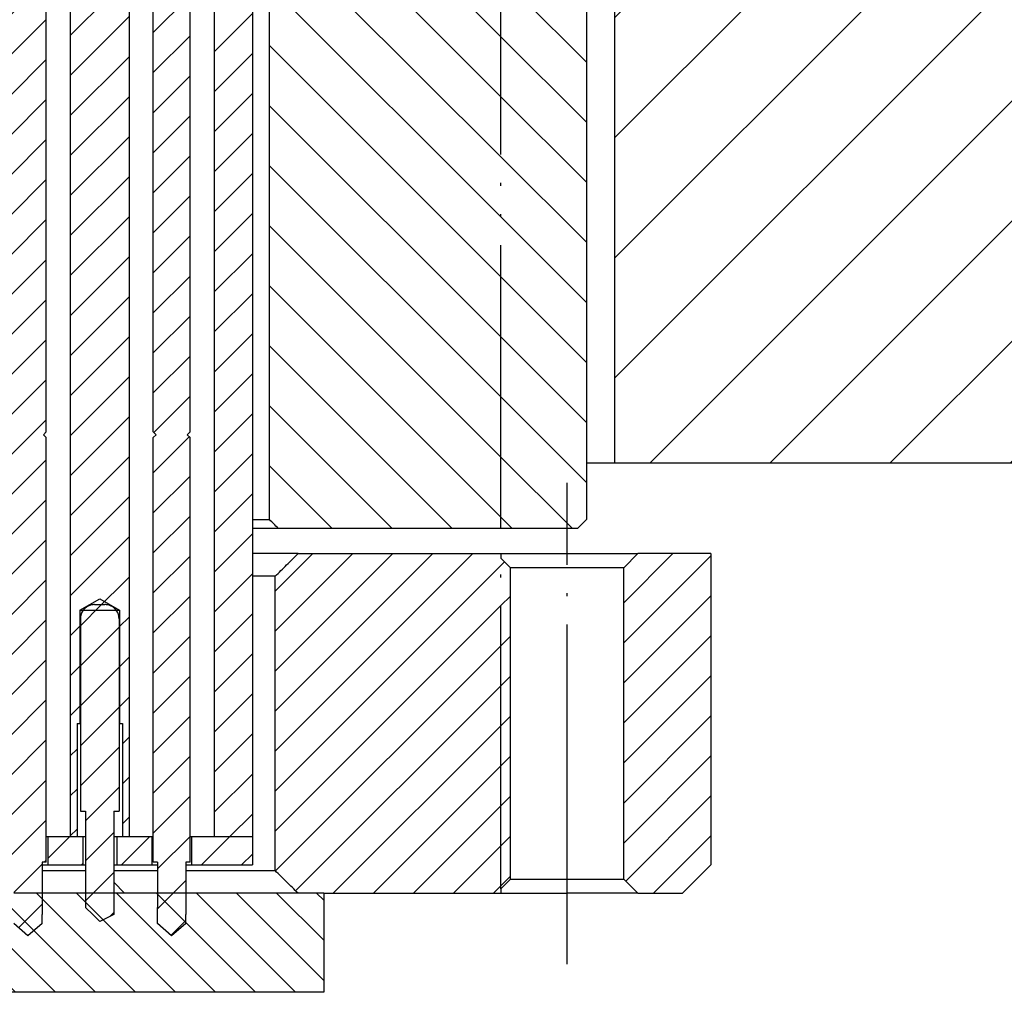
# Model space of a CAD drawing. Extents: x -1763 to 4575, y -3429 to 1051.
# Tile 126 of 174: x 3276 to 3311, y -2488 to -2453. Entities that reach past the tile are written whole.
import ezdxf

# ---------------------------------------------------------------- set-up
doc = ezdxf.new("R2010")
doc.units = 0
for name, pattern in [('DASHED', [15, 7, -8]), ('DOT_CENTER', [14, 12, -1, 0, -1]), ('PHANTOM', [13, 10, -1, 0, -1, 0, -1])]:
    doc.linetypes.add(name, pattern=pattern)
doc.layers.get('0').update_dxf_attribs({"linetype": 'CONTINUOUS'})
doc.layers.add('1', color=7, linetype='CONTINUOUS')
pattern_1 = [(225, (-1142.2401, -11857.8625), (0.70710678, -0.70710678), [])]
pattern_2 = [(135, (-1142.24, -11857.8625), (-1.06066017, -1.06066017), [])]

# ---------------------------------------------------------------- blocks, each defined once
blk = doc.blocks.new('Z-STACK', base_point=(-660.966, -2583.474))
at = {"linetype": 'CONTINUOUS'}
h = blk.add_hatch(dxfattribs=at)
h.set_pattern_fill('USER', color=1, angle=225, pattern_type=0)
h.set_pattern_definition(pattern_1)
h.paths.add_polyline_path([(3275.681, -2435.51), (3275.931, -2435.26), (3275.931, -2434.36), (3276.081, -2434.36), (3276.081, -2434.21), (3276.081, -2434.16), (3276.081, -2433.21), (3276.081, -2432.593), (3276.581, -2432.16), (3277.081, -2432.593), (3277.081, -2433.46), (3277.081, -2434.16), (3277.081, -2434.21), (3277.081, -2434.36), (3277.231, -2434.36), (3277.231, -2435.26), (3277.481, -2435.51), (3277.481, -2435.66), (3277.281, -2435.66), (3277.231, -2435.66), (3277.231, -2436.46), (3277.231, -2449.36), (3277.131, -2449.46), (3277.231, -2449.56), (3277.231, -2467.86), (3277.131, -2467.96), (3277.231, -2468.06), (3277.231, -2473.476), (3277.231, -2474.276), (3277.231, -2480.46), (3277.231, -2481.26), (3277.231, -2482.16), (3277.231, -2483.06), (3277.081, -2483.06), (3277.081, -2483.16), (3277.081, -2483.66), (3277.081, -2484.11), (3277.081, -2484.16), (3277.081, -2484.91), (3277.081, -2485.227), (3276.581, -2485.66), (3276.081, -2485.227), (3276.081, -2484.66), (3276.081, -2484.16), (3276.081, -2483.86), (3276.081, -2483.66), (3276.081, -2483.16), (3276.081, -2483.06), (3275.931, -2483.06), (3275.931, -2482.16), (3275.931, -2481.26), (3275.931, -2480.46), (3275.931, -2474.276), (3275.931, -2473.476), (3275.931, -2468.06), (3276.031, -2467.96), (3275.931, -2467.86), (3275.931, -2449.56), (3276.031, -2449.46), (3275.931, -2449.36), (3275.931, -2436.46), (3275.931, -2435.66), (3275.881, -2435.66), (3275.681, -2435.66)])
h = blk.add_hatch(dxfattribs=at)
h.set_pattern_fill('USER', color=1, angle=225, pattern_type=0)
h.set_pattern_definition(pattern_1)
h.paths.add_polyline_path([(3281.661, -2485.66), (3281.161, -2485.227), (3281.161, -2484.66), (3281.161, -2484.16), (3281.161, -2483.86), (3281.161, -2483.66), (3281.161, -2483.16), (3281.161, -2483.06), (3281.011, -2483.06), (3281.011, -2482.16), (3281.011, -2481.26), (3281.011, -2480.46), (3281.011, -2474.276), (3281.011, -2473.476), (3281.011, -2468.06), (3281.111, -2467.96), (3281.011, -2467.86), (3281.011, -2449.56), (3281.111, -2449.46), (3281.011, -2449.36), (3281.011, -2436.46), (3281.011, -2435.66), (3280.961, -2435.66), (3280.761, -2435.66), (3280.761, -2435.51), (3281.011, -2435.26), (3281.011, -2434.36), (3281.161, -2434.36), (3281.161, -2434.21), (3281.161, -2434.16), (3281.161, -2433.21), (3281.161, -2432.593), (3281.661, -2432.16), (3282.161, -2432.593), (3282.161, -2433.46), (3282.161, -2434.16), (3282.161, -2434.21), (3282.161, -2434.36), (3282.311, -2434.36), (3282.311, -2435.26), (3282.561, -2435.51), (3282.561, -2435.66), (3282.361, -2435.66), (3282.311, -2435.66), (3282.311, -2436.46), (3282.311, -2449.36), (3282.211, -2449.46), (3282.311, -2449.56), (3282.311, -2467.86), (3282.211, -2467.96), (3282.311, -2468.06), (3282.311, -2473.476), (3282.311, -2474.276), (3282.311, -2480.46), (3282.311, -2481.26), (3282.311, -2482.16), (3282.311, -2483.06), (3282.161, -2483.06), (3282.161, -2483.16), (3282.161, -2483.66), (3282.161, -2484.11), (3282.161, -2484.16), (3282.161, -2484.91), (3282.161, -2485.227)])
h = blk.add_hatch(dxfattribs=at)
h.set_pattern_fill('USER', color=1, angle=225, pattern_type=0)
h.set_pattern_definition(pattern_1)
h.paths.add_polyline_path([(3279.921, -2440.46), (3279.921, -2436.46), (3280.161, -2436.46), (3280.161, -2482.16), (3279.921, -2482.16), (3279.921, -2478.16), (3279.821, -2478.16), (3279.821, -2474.16), (3279.806, -2474.16), (3279.706, -2474.16), (3278.536, -2474.16), (3278.436, -2474.16), (3278.421, -2474.16), (3278.421, -2478.16), (3278.321, -2478.16), (3278.321, -2482.16), (3278.081, -2482.16), (3278.081, -2436.46), (3278.321, -2436.46), (3278.321, -2440.46), (3278.421, -2440.46), (3278.421, -2443.76), (3278.446, -2443.76), (3279.796, -2443.76), (3279.821, -2443.76), (3279.821, -2440.46)])
h = blk.add_hatch(dxfattribs=at)
h.set_pattern_fill('USER', color=1, angle=225, pattern_type=0)
h.set_pattern_definition(pattern_1)
h.paths.add_polyline_path([(3285.119, -2439.76), (3284.514, -2439.76), (3284.514, -2482.16), (3283.161, -2482.16), (3283.161, -2436.46), (3292.368, -2436.46), (3292.368, -2439.76)])
h = blk.add_hatch(dxfattribs=at)
h.set_pattern_fill('USER', color=4, scale=1.5, angle=135, pattern_type=0)
h.set_pattern_definition(pattern_2)
edge = h.paths.add_edge_path()
edge.add_line((3293.291, -2441.26), (3292.368, -2441.26))
edge.add_line((3292.368, -2441.26), (3290.467, -2441.26))
edge.add_line((3290.467, -2441.26), (3290.38, -2441.26))
edge.add_line((3290.38, -2441.26), (3290.274, -2441.26))
edge.add_line((3290.274, -2441.26), (3290.129, -2441.26))
edge.add_line((3290.129, -2441.26), (3290.102, -2441.26))
edge.add_line((3290.102, -2441.26), (3290.084, -2441.26))
edge.add_line((3290.084, -2441.26), (3290.027, -2441.26))
edge.add_line((3290.027, -2441.26), (3289.937, -2441.26))
edge.add_line((3289.937, -2441.26), (3289.888, -2441.26))
edge.add_line((3289.888, -2441.26), (3289.799, -2441.26))
edge.add_line((3289.799, -2441.26), (3289.681, -2441.26))
edge.add_line((3289.681, -2441.26), (3289.623, -2441.26))
edge.add_line((3289.623, -2441.26), (3289.548, -2441.26))
edge.add_line((3289.548, -2441.26), (3289.435, -2441.26))
edge.add_line((3289.435, -2441.26), (3288.911, -2441.26))
edge.add_line((3288.911, -2441.26), (3288.652, -2441.26))
edge.add_line((3288.652, -2441.26), (3288.328, -2441.26))
edge.add_line((3288.328, -2441.26), (3288.323, -2441.26))
edge.add_line((3288.323, -2441.26), (3288.043, -2441.26))
edge.add_line((3288.043, -2441.26), (3287.993, -2441.26))
edge.add_line((3287.993, -2441.26), (3287.932, -2441.26))
edge.add_line((3287.932, -2441.26), (3287.826, -2441.26))
edge.add_line((3287.826, -2441.26), (3287.812, -2441.26))
edge.add_line((3287.812, -2441.26), (3287.787, -2441.26))
edge.add_line((3287.787, -2441.26), (3287.744, -2441.26))
edge.add_line((3287.744, -2441.26), (3287.579, -2441.26))
edge.add_line((3287.579, -2441.26), (3287.472, -2441.26))
edge.add_line((3287.472, -2441.26), (3287.439, -2441.26))
edge.add_line((3287.439, -2441.26), (3287.378, -2441.26))
edge.add_line((3287.378, -2441.26), (3287.231, -2441.26))
edge.add_line((3287.231, -2441.26), (3287.089, -2441.26))
edge.add_line((3287.089, -2441.26), (3286.969, -2441.26))
edge.add_line((3286.969, -2441.26), (3286.707, -2441.26))
edge.add_line((3286.707, -2441.26), (3286.667, -2441.26))
edge.add_line((3286.667, -2441.26), (3286.057, -2441.26))
edge.add_line((3286.057, -2441.26), (3286.026, -2441.26))
edge.add_line((3286.026, -2441.26), (3285.975, -2441.26))
edge.add_line((3285.975, -2441.26), (3285.889, -2441.26))
edge.add_line((3285.889, -2441.26), (3285.768, -2441.26))
edge.add_line((3285.768, -2441.26), (3285.706, -2441.26))
edge.add_line((3285.706, -2441.26), (3285.662, -2441.26))
edge.add_line((3285.662, -2441.26), (3285.636, -2441.26))
edge.add_line((3285.636, -2441.26), (3285.598, -2441.26))
edge.add_line((3285.598, -2441.26), (3285.575, -2441.26))
edge.add_line((3285.575, -2441.26), (3285.472, -2441.26))
edge.add_line((3285.472, -2441.26), (3285.449, -2441.26))
edge.add_line((3285.449, -2441.26), (3285.445, -2441.26))
edge.add_line((3285.445, -2441.26), (3285.421, -2441.26))
edge.add_spline(control_points=[(3285.421, -2441.26), (3285.371, -2441.31), (3285.27, -2441.41), (3285.169, -2441.51), (3285.119, -2441.56)], knot_values=[0, 0, 0, 0, 0.212901, 0.425803, 0.425803, 0.425803, 0.425803], degree=3, periodic=0)
edge.add_line((3285.119, -2441.56), (3285.119, -2470.96))
edge.add_spline(control_points=[(3285.119, -2470.96), (3285.169, -2471.01), (3285.27, -2471.11), (3285.371, -2471.21), (3285.421, -2471.26)], knot_values=[0, 0, 0, 0, 0.212901, 0.425803, 0.425803, 0.425803, 0.425803], degree=3, periodic=0)
edge.add_line((3285.421, -2471.26), (3293.291, -2471.26))
edge.add_line((3293.291, -2471.26), (3293.291, -2441.26))
h = blk.add_hatch(dxfattribs=at)
h.set_pattern_fill('USER', color=4, scale=1.5, angle=135, pattern_type=0)
h.set_pattern_definition(pattern_2)
h.paths.add_polyline_path([(3299.886, -2441.96), (3299.886, -2443.06), (3299.886, -2449.36), (3299.586, -2449.66), (3299.186, -2449.66), (3298.886, -2449.66), (3298.886, -2450.76), (3296.811, -2450.76), (3296.311, -2450.76), (3296.311, -2470.96), (3296.011, -2471.26), (3293.291, -2471.26), (3293.291, -2441.26), (3299.586, -2441.26), (3299.886, -2441.56)])
h = blk.add_hatch(dxfattribs=at)
h.set_pattern_fill('USER', color=5, angle=225, pattern_type=0)
h.set_pattern_definition(pattern_1)
edge = h.paths.add_edge_path()
edge.add_spline(control_points=[(3286.126, -2484.16), (3285.992, -2484.027), (3285.723, -2483.76), (3285.454, -2483.493), (3285.32, -2483.36)], knot_values=[0, 0, 0, 0, 0.567723, 1.135447, 1.135447, 1.135447, 1.135447], degree=3, periodic=0)
edge.add_line((3285.32, -2483.36), (3285.32, -2472.96))
edge.add_spline(control_points=[(3285.32, -2472.96), (3285.454, -2472.827), (3285.723, -2472.56), (3285.992, -2472.293), (3286.126, -2472.16)], knot_values=[0, 0, 0, 0, 0.567723, 1.135447, 1.135447, 1.135447, 1.135447], degree=3, periodic=0)
edge.add_line((3286.126, -2472.16), (3293.291, -2472.16))
edge.add_line((3293.291, -2472.16), (3293.291, -2472.319))
edge.add_line((3293.291, -2472.319), (3293.291, -2484.001))
edge.add_line((3293.291, -2484.001), (3293.291, -2484.16))
edge.add_line((3293.291, -2484.16), (3287.032, -2484.16))
edge.add_line((3287.032, -2484.16), (3286.126, -2484.16))
h = blk.add_hatch(dxfattribs=at)
h.set_pattern_fill('USER', color=5, angle=225, pattern_type=0)
h.set_pattern_definition(pattern_1)
h.paths.add_polyline_path([(3293.291, -2472.319), (3293.631, -2472.66), (3293.631, -2483.66), (3293.291, -2484.001)])
h = blk.add_hatch(dxfattribs=at)
h.set_pattern_fill('USER', color=5, angle=225, pattern_type=0)
h.set_pattern_definition(pattern_1)
h.paths.add_polyline_path([(3299.711, -2484.16), (3300.711, -2483.16), (3300.711, -2472.16), (3298.131, -2472.16), (3297.631, -2472.66), (3297.631, -2483.66), (3298.131, -2484.16)])
h = blk.add_hatch(dxfattribs=at)
h.set_pattern_fill('USER', color=1, angle=225, pattern_type=0)
h.set_pattern_definition(pattern_1)
edge = h.paths.add_edge_path()
edge.add_line((3278.871, -2484.91), (3278.621, -2484.66))
edge.add_line((3278.621, -2484.66), (3278.621, -2484.16))
edge.add_line((3278.621, -2484.16), (3278.621, -2483.66))
edge.add_line((3278.621, -2483.66), (3278.621, -2483.16))
edge.add_line((3278.621, -2483.16), (3278.621, -2483.06))
edge.add_line((3278.621, -2483.06), (3278.621, -2482.16))
edge.add_line((3278.621, -2482.16), (3278.621, -2481.26))
edge.add_line((3278.621, -2481.26), (3278.436, -2481.26))
edge.add_line((3278.436, -2481.26), (3278.436, -2478.16))
edge.add_line((3278.436, -2478.16), (3278.436, -2474.46))
edge.add_arc((3278.936, -2474.46), 0.5, 503.1301, 540, ccw=False)
edge.add_arc((3278.936, -2474.46), 0.5, 450, 503.1301, ccw=False)
edge.add_line((3278.936, -2473.96), (3279.121, -2473.96))
edge.add_line((3279.121, -2473.96), (3279.306, -2473.96))
edge.add_arc((3279.306, -2474.46), 0.5, 396.8699, 450, ccw=False)
edge.add_arc((3279.306, -2474.46), 0.5, 360, 396.8699, ccw=False)
edge.add_line((3279.806, -2474.46), (3279.806, -2478.16))
edge.add_line((3279.806, -2478.16), (3279.806, -2481.26))
edge.add_line((3279.806, -2481.26), (3279.621, -2481.26))
edge.add_line((3279.621, -2481.26), (3279.621, -2482.16))
edge.add_line((3279.621, -2482.16), (3279.621, -2483.06))
edge.add_line((3279.621, -2483.06), (3279.621, -2483.16))
edge.add_line((3279.621, -2483.16), (3279.621, -2484.16))
edge.add_line((3279.621, -2484.16), (3279.621, -2484.91))
edge.add_line((3279.621, -2484.91), (3279.121, -2485.16))
edge.add_line((3279.121, -2485.16), (3278.871, -2484.91))
h = blk.add_hatch(dxfattribs=at)
h.set_pattern_fill('USER', color=1, angle=225, pattern_type=0)
h.set_pattern_definition(pattern_1)
h.paths.add_polyline_path([(3278.521, -2483.16), (3277.281, -2483.16), (3277.281, -2482.16), (3278.081, -2482.16), (3278.321, -2482.16), (3278.521, -2482.16)])
h = blk.add_hatch(dxfattribs=at)
h.set_pattern_fill('USER', color=1, angle=225, pattern_type=0)
h.set_pattern_definition(pattern_1)
h.paths.add_polyline_path([(3280.961, -2483.16), (3279.721, -2483.16), (3279.721, -2482.16), (3279.921, -2482.16), (3280.161, -2482.16), (3280.961, -2482.16)])
h = blk.add_hatch(dxfattribs=at)
h.set_pattern_fill('USER', color=1, angle=225, pattern_type=0)
h.set_pattern_definition(pattern_1)
h.paths.add_polyline_path([(3284.514, -2483.16), (3282.361, -2483.16), (3282.361, -2482.16), (3283.161, -2482.16), (3284.514, -2482.16)])
h = blk.add_hatch(dxfattribs=at)
h.set_pattern_fill('USER', color=3, angle=135, pattern_type=0)
h.set_pattern_definition([(135, (-1142.2401, -11857.8625), (-0.70710678, -0.70710678), [])])
h.paths.add_polyline_path([(3010.9, -2484.16), (3010.497, -2484.16), (3009.59, -2484.16), (3009.59, -2487.66), (3287.032, -2487.66), (3287.032, -2484.16), (3286.126, -2484.16), (3285.723, -2484.16), (3282.161, -2484.16), (3281.161, -2484.16), (3280.779, -2484.16), (3279.993, -2484.16), (3279.621, -2484.16), (3279.521, -2484.16), (3279.499, -2484.16), (3278.921, -2484.16), (3278.621, -2484.16), (3277.081, -2484.16), (3276.993, -2484.16), (3276.503, -2484.16), (3276.081, -2484.16), (3274.819, -2484.16), (3273.711, -2484.16), (3273.011, -2484.16), (3272.809, -2484.16), (3272.452, -2484.16), (3272.255, -2484.16), (3272.002, -2484.16), (3270.335, -2484.16), (3266.457, -2484.16), (3266.052, -2484.16), (3265.332, -2484.16), (3264.907, -2484.16), (3264.877, -2484.16), (3264.157, -2484.16), (3263.436, -2484.16), (3263.407, -2484.16), (3262.982, -2484.16), (3262.261, -2484.16), (3261.857, -2484.16), (3252.163, -2484.16), (3251.88, -2484.16), (3244.655, -2484.16), (3244.45, -2484.16), (3244.166, -2484.16), (3243.24, -2484.16), (3240.4, -2484.16), (3240.116, -2484.16), (3236.479, -2484.16), (3231.693, -2484.16), (3220.517, -2484.16), (3218.964, -2484.16), (3210.397, -2484.16), (3209.895, -2484.16), (3205.998, -2484.16), (3205.508, -2484.16), (3201.007, -2484.16), (3197.479, -2484.16), (3195.615, -2484.16), (3195.412, -2484.16), (3192.407, -2484.16), (3192.191, -2484.16), (3156.63, -2484.16), (3156.629, -2484.16), (3152.379, -2484.16), (3151.914, -2484.16), (3151.909, -2484.16), (3148.311, -2484.16), (3139.994, -2484.16), (3139.993, -2484.16), (3104.432, -2484.16), (3104.216, -2484.16), (3101.211, -2484.16), (3101.008, -2484.16), (3099.144, -2484.16), (3095.616, -2484.16), (3091.114, -2484.16), (3090.625, -2484.16), (3086.728, -2484.16), (3086.226, -2484.16), (3077.658, -2484.16), (3076.106, -2484.16), (3064.93, -2484.16), (3060.144, -2484.16), (3056.223, -2484.16), (3052.456, -2484.16), (3052.173, -2484.16), (3044.743, -2484.16), (3044.46, -2484.16), (3027.334, -2484.16), (3026.334, -2484.16), (3026.288, -2484.16), (3024.621, -2484.16), (3024.368, -2484.16), (3024.171, -2484.16), (3023.814, -2484.16), (3023.611, -2484.16), (3020.566, -2484.16), (3020.119, -2484.16), (3019.63, -2484.16), (3017.124, -2484.16), (3016.63, -2484.16)])
at = {"layer": '1', "linetype": 'CONTINUOUS'}
h = blk.add_hatch(dxfattribs=at)
h.set_pattern_fill('USER', color=6, scale=3, angle=45, pattern_type=0)
h.set_pattern_definition([(45, (-1142.24, -11457.8625), (-2.1213203, 2.1213203), [])])
h.paths.add_polyline_path([(3379.226, -2439.96), (3310.811, -2439.96), (3310.811, -2451.16), (3308.811, -2451.16), (3305.561, -2451.16), (3300.061, -2451.16), (3297.311, -2451.16), (3297.311, -2468.96), (3330.811, -2468.96), (3330.811, -2451.96), (3346.811, -2451.96), (3346.811, -2445.96), (3369.226, -2445.96), (3369.226, -2455.96), (3373.226, -2455.96), (3373.226, -2479.96), (3323.226, -2479.96), (3323.226, -2482.96), (3325.226, -2484.96), (3379.226, -2484.96)])
at = {"color": 7, "linetype": 'CONTINUOUS'}
for p, q in [((3278.081, -2436.46), (3278.081, -2482.16)), ((3280.161, -2436.46), (3280.161, -2482.16)), ((3283.161, -2436.46), (3283.161, -2482.16)), ((3284.514, -2439.76), (3284.514, -2482.16)), ((3277.231, -2467.86), (3277.231, -2449.56)), ((3281.011, -2467.86), (3281.011, -2449.56)), ((3282.311, -2467.86), (3282.311, -2449.56)), ((3277.131, -2467.96), (3277.231, -2467.86)), ((3281.111, -2467.96), (3281.011, -2467.86)), ((3282.211, -2467.96), (3282.311, -2467.86)), ((3277.131, -2467.96), (3277.231, -2468.06)), ((3277.231, -2473.476), (3277.231, -2468.06)), ((3281.111, -2467.96), (3281.011, -2468.06)), ((3281.011, -2473.476), (3281.011, -2468.06)), ((3282.211, -2467.96), (3282.311, -2468.06)), ((3282.311, -2473.476), (3282.311, -2468.06)), ((3277.231, -2474.276), (3277.231, -2473.476)), ((3281.011, -2474.276), (3281.011, -2473.476)), ((3282.311, -2474.276), (3282.311, -2473.476)), ((3278.421, -2474.16), (3278.421, -2478.16)), ((3278.421, -2474.16), (3278.436, -2474.16)), ((3278.436, -2474.16), (3278.536, -2474.16)), ((3278.536, -2474.16), (3279.706, -2474.16)), ((3278.936, -2473.96), (3279.121, -2473.96)), ((3279.121, -2473.96), (3279.306, -2473.96)), ((3279.706, -2474.16), (3279.806, -2474.16)), ((3279.806, -2474.16), (3279.821, -2474.16)), ((3279.821, -2474.16), (3279.821, -2478.16)), ((3277.231, -2480.46), (3277.231, -2474.276)), ((3278.436, -2474.46), (3278.436, -2478.16)), ((3279.806, -2474.46), (3279.806, -2478.16)), ((3281.011, -2480.46), (3281.011, -2474.276)), ((3282.311, -2480.46), (3282.311, -2474.276)), ((3278.321, -2478.16), (3278.321, -2482.16)), ((3278.321, -2478.16), (3278.421, -2478.16)), ((3278.421, -2478.16), (3278.436, -2478.16)), ((3278.436, -2478.16), (3278.436, -2481.26)), ((3279.806, -2478.16), (3279.821, -2478.16)), ((3279.806, -2478.16), (3279.806, -2481.26)), ((3279.821, -2478.16), (3279.921, -2478.16)), ((3279.921, -2478.16), (3279.921, -2482.16)), ((3277.231, -2481.26), (3277.231, -2480.46)), ((3281.011, -2481.26), (3281.011, -2480.46)), ((3282.311, -2481.26), (3282.311, -2480.46)), ((3277.231, -2482.16), (3277.231, -2481.26)), ((3278.436, -2481.26), (3278.621, -2481.26)), ((3278.621, -2481.26), (3278.621, -2482.16)), ((3279.621, -2481.26), (3279.621, -2482.16)), ((3279.621, -2481.26), (3279.806, -2481.26)), ((3281.011, -2482.16), (3281.011, -2481.26)), ((3282.311, -2482.16), (3282.311, -2481.26)), ((3277.231, -2483.06), (3277.231, -2482.16)), ((3277.231, -2482.16), (3277.281, -2482.16)), ((3277.281, -2482.16), (3278.081, -2482.16)), ((3277.281, -2482.16), (3277.281, -2483.16)), ((3278.081, -2482.16), (3278.321, -2482.16)), ((3278.081, -2482.16), (3278.321, -2482.16)), ((3278.321, -2482.16), (3278.521, -2482.16)), ((3278.521, -2482.16), (3278.621, -2482.16)), ((3278.521, -2482.16), (3278.521, -2483.16)), ((3278.621, -2482.16), (3278.621, -2483.06)), ((3279.621, -2482.16), (3279.721, -2482.16)), ((3279.621, -2482.16), (3279.621, -2483.06)), ((3279.721, -2482.16), (3279.921, -2482.16)), ((3279.721, -2482.16), (3279.721, -2483.16)), ((3279.921, -2482.16), (3280.161, -2482.16)), ((3279.921, -2482.16), (3280.161, -2482.16)), ((3280.161, -2482.16), (3280.961, -2482.16)), ((3280.961, -2482.16), (3281.011, -2482.16)), ((3280.961, -2482.16), (3280.961, -2483.16)), ((3281.011, -2483.06), (3281.011, -2482.16)), ((3282.311, -2483.06), (3282.311, -2482.16)), ((3282.311, -2482.16), (3282.361, -2482.16)), ((3282.361, -2482.16), (3283.161, -2482.16)), ((3282.361, -2482.16), (3282.361, -2483.16)), ((3283.161, -2482.16), (3284.514, -2482.16)), ((3283.161, -2482.16), (3284.514, -2482.16)), ((3284.514, -2482.16), (3284.514, -2483.16)), ((3277.081, -2483.06), (3277.081, -2483.16)), ((3277.231, -2483.06), (3277.081, -2483.06)), ((3277.081, -2483.16), (3277.081, -2483.66)), ((3277.081, -2483.16), (3277.281, -2483.16)), ((3277.281, -2483.16), (3278.521, -2483.16)), ((3278.521, -2483.16), (3278.621, -2483.16)), ((3278.621, -2483.06), (3278.621, -2483.16)), ((3278.621, -2483.16), (3278.621, -2483.66)), ((3279.621, -2483.06), (3279.621, -2483.16)), ((3279.621, -2483.16), (3279.721, -2483.16)), ((3279.621, -2483.16), (3279.621, -2484.16)), ((3279.721, -2483.16), (3280.961, -2483.16)), ((3280.961, -2483.16), (3281.161, -2483.16)), ((3281.161, -2483.06), (3281.011, -2483.06)), ((3281.161, -2483.06), (3281.161, -2483.16)), ((3281.161, -2483.16), (3281.161, -2483.66)), ((3282.161, -2483.06), (3282.161, -2483.16)), ((3282.311, -2483.06), (3282.161, -2483.06)), ((3282.161, -2483.16), (3282.161, -2483.66)), ((3282.161, -2483.16), (3282.361, -2483.16)), ((3282.361, -2483.16), (3284.514, -2483.16)), ((3282.161, -2483.36), (3285.32, -2483.36)), ((3277.081, -2483.66), (3277.081, -2484.11)), ((3278.621, -2483.66), (3278.621, -2484.16)), ((3281.161, -2483.66), (3281.161, -2483.86)), ((3281.161, -2483.86), (3281.161, -2484.16)), ((3282.161, -2483.66), (3282.161, -2484.11)), ((3276.503, -2484.16), (3276.081, -2484.16)), ((3276.993, -2484.16), (3276.503, -2484.16)), ((3277.081, -2484.16), (3276.993, -2484.16)), ((3277.081, -2484.11), (3277.081, -2484.16)), ((3277.081, -2484.16), (3277.081, -2484.91)), ((3278.621, -2484.16), (3277.081, -2484.16)), ((3278.621, -2484.16), (3278.621, -2484.66)), ((3278.921, -2484.16), (3278.621, -2484.16)), ((3279.499, -2484.16), (3278.921, -2484.16)), ((3279.521, -2484.16), (3279.499, -2484.16)), ((3279.621, -2484.16), (3279.521, -2484.16)), ((3279.621, -2484.16), (3279.621, -2484.91)), ((3279.993, -2484.16), (3279.621, -2484.16)), ((3280.779, -2484.16), (3279.993, -2484.16)), ((3281.161, -2484.16), (3280.779, -2484.16)), ((3281.161, -2484.16), (3281.161, -2484.66)), ((3282.161, -2484.16), (3281.161, -2484.16)), ((3282.161, -2484.11), (3282.161, -2484.16)), ((3282.161, -2484.16), (3282.161, -2484.91)), ((3285.723, -2484.16), (3282.161, -2484.16)), ((3286.126, -2484.16), (3285.723, -2484.16)), ((3287.032, -2484.16), (3286.126, -2484.16)), ((3277.081, -2485.227), (3277.081, -2484.91)), ((3278.871, -2484.91), (3278.621, -2484.66)), ((3279.121, -2485.16), (3278.871, -2484.91)), ((3279.621, -2484.91), (3279.121, -2485.16)), ((3281.161, -2485.227), (3281.161, -2484.66)), ((3282.161, -2485.227), (3282.161, -2484.91)), ((3276.581, -2485.66), (3276.081, -2485.227)), ((3277.081, -2485.227), (3276.581, -2485.66)), ((3281.661, -2485.66), (3281.161, -2485.227)), ((3282.161, -2485.227), (3281.661, -2485.66))]:
    blk.add_line(p, q, dxfattribs=at)
at = {"color": 4, "linetype": 'PHANTOM'}
blk.add_line((3293.291, -2471.26), (3293.291, -2441.26), dxfattribs=at)
at = {"color": 4, "linetype": 'CONTINUOUS'}
for p, q in [((3285.119, -2470.96), (3285.119, -2441.56)), ((3296.311, -2450.76), (3296.311, -2470.96)), ((3284.514, -2470.96), (3285.119, -2470.96)), ((3296.011, -2471.26), (3296.311, -2470.96)), ((3284.514, -2471.26), (3285.421, -2471.26)), ((3285.421, -2471.26), (3293.291, -2471.26)), ((3293.291, -2471.26), (3296.011, -2471.26))]:
    blk.add_line(p, q, dxfattribs=at)
at = {"color": 7, "linetype": 'DASHED'}
for p, q in [((3277.231, -2467.86), (3277.231, -2449.56)), ((3281.011, -2467.86), (3281.011, -2449.56)), ((3282.311, -2467.86), (3282.311, -2449.56)), ((3277.131, -2467.96), (3277.231, -2467.86)), ((3281.111, -2467.96), (3281.011, -2467.86)), ((3282.211, -2467.96), (3282.311, -2467.86)), ((3277.131, -2467.96), (3277.231, -2468.06)), ((3277.231, -2473.476), (3277.231, -2468.06)), ((3281.111, -2467.96), (3281.011, -2468.06)), ((3281.011, -2473.476), (3281.011, -2468.06)), ((3282.211, -2467.96), (3282.311, -2468.06)), ((3282.311, -2473.476), (3282.311, -2468.06)), ((3277.231, -2474.276), (3277.231, -2473.476)), ((3281.011, -2474.276), (3281.011, -2473.476)), ((3282.311, -2474.276), (3282.311, -2473.476)), ((3278.936, -2473.96), (3279.121, -2473.96)), ((3279.121, -2473.96), (3279.306, -2473.96)), ((3277.231, -2480.46), (3277.231, -2474.276)), ((3278.436, -2474.46), (3278.436, -2478.16)), ((3279.806, -2474.46), (3279.806, -2478.16)), ((3281.011, -2480.46), (3281.011, -2474.276)), ((3282.311, -2480.46), (3282.311, -2474.276)), ((3278.436, -2478.16), (3278.436, -2481.26)), ((3279.806, -2478.16), (3279.806, -2481.26)), ((3277.231, -2481.26), (3277.231, -2480.46)), ((3281.011, -2481.26), (3281.011, -2480.46)), ((3282.311, -2481.26), (3282.311, -2480.46)), ((3277.231, -2482.16), (3277.231, -2481.26)), ((3278.436, -2481.26), (3278.621, -2481.26)), ((3278.621, -2481.26), (3278.621, -2482.16)), ((3279.621, -2481.26), (3279.621, -2482.16)), ((3279.621, -2481.26), (3279.806, -2481.26)), ((3281.011, -2482.16), (3281.011, -2481.26)), ((3282.311, -2482.16), (3282.311, -2481.26)), ((3277.231, -2483.06), (3277.231, -2482.16)), ((3277.231, -2482.16), (3277.281, -2482.16)), ((3277.281, -2482.16), (3278.081, -2482.16)), ((3278.321, -2482.16), (3278.521, -2482.16)), ((3278.521, -2482.16), (3278.621, -2482.16)), ((3278.621, -2482.16), (3278.621, -2483.06)), ((3279.621, -2482.16), (3279.721, -2482.16)), ((3279.621, -2482.16), (3279.621, -2483.06)), ((3279.721, -2482.16), (3279.921, -2482.16)), ((3280.161, -2482.16), (3280.961, -2482.16)), ((3280.961, -2482.16), (3281.011, -2482.16)), ((3281.011, -2483.06), (3281.011, -2482.16)), ((3282.311, -2483.06), (3282.311, -2482.16)), ((3282.311, -2482.16), (3282.361, -2482.16)), ((3282.361, -2482.16), (3283.161, -2482.16)), ((3277.081, -2483.06), (3277.081, -2483.16)), ((3277.231, -2483.06), (3277.081, -2483.06)), ((3277.081, -2483.06), (3277.081, -2483.16)), ((3277.081, -2483.16), (3277.081, -2483.66)), ((3277.081, -2483.16), (3277.081, -2483.66)), ((3278.621, -2483.06), (3278.621, -2483.16)), ((3278.621, -2483.06), (3278.621, -2483.16)), ((3278.621, -2483.16), (3278.621, -2483.66)), ((3278.621, -2483.16), (3278.621, -2483.66)), ((3279.621, -2483.06), (3279.621, -2483.16)), ((3279.621, -2483.06), (3279.621, -2483.16)), ((3279.621, -2483.16), (3279.621, -2484.16)), ((3279.621, -2483.16), (3279.621, -2484.16)), ((3281.161, -2483.06), (3281.011, -2483.06)), ((3281.161, -2483.06), (3281.161, -2483.16)), ((3281.161, -2483.06), (3281.161, -2483.16)), ((3281.161, -2483.16), (3281.161, -2483.66)), ((3281.161, -2483.16), (3281.161, -2483.66)), ((3282.161, -2483.06), (3282.161, -2483.16)), ((3282.311, -2483.06), (3282.161, -2483.06)), ((3282.161, -2483.06), (3282.161, -2483.16)), ((3282.161, -2483.16), (3282.161, -2483.66)), ((3282.161, -2483.16), (3282.161, -2483.66)), ((3277.081, -2483.66), (3277.081, -2484.11)), ((3277.081, -2483.66), (3277.081, -2484.16)), ((3278.621, -2483.66), (3278.621, -2483.86)), ((3278.621, -2483.66), (3278.621, -2484.16)), ((3278.621, -2483.86), (3278.621, -2484.16)), ((3281.161, -2483.66), (3281.161, -2483.86)), ((3281.161, -2483.66), (3281.161, -2484.16)), ((3281.161, -2483.86), (3281.161, -2484.16)), ((3282.161, -2483.66), (3282.161, -2484.11)), ((3282.161, -2483.66), (3282.161, -2484.16)), ((3276.993, -2484.16), (3276.081, -2484.16)), ((3277.081, -2484.16), (3276.993, -2484.16)), ((3277.081, -2484.11), (3277.081, -2484.16)), ((3277.081, -2484.16), (3277.081, -2484.91)), ((3277.081, -2484.16), (3277.081, -2484.91)), ((3278.621, -2484.16), (3278.621, -2484.66)), ((3278.621, -2484.16), (3278.621, -2484.66)), ((3279.521, -2484.16), (3278.621, -2484.16)), ((3279.621, -2484.16), (3279.521, -2484.16)), ((3279.621, -2484.16), (3279.621, -2484.91)), ((3279.621, -2484.16), (3279.621, -2484.91)), ((3279.993, -2484.16), (3279.621, -2484.16)), ((3280.779, -2484.16), (3279.993, -2484.16)), ((3281.161, -2484.16), (3280.779, -2484.16)), ((3281.161, -2484.16), (3281.161, -2484.66)), ((3281.161, -2484.16), (3281.161, -2484.66)), ((3282.161, -2484.16), (3281.161, -2484.16)), ((3282.161, -2484.11), (3282.161, -2484.16)), ((3282.161, -2484.16), (3282.161, -2484.91)), ((3282.161, -2484.16), (3282.161, -2484.91)), ((3286.126, -2484.16), (3282.161, -2484.16)), ((3277.081, -2485.227), (3277.081, -2484.91)), ((3278.871, -2484.91), (3278.621, -2484.66)), ((3279.121, -2485.16), (3278.871, -2484.91)), ((3279.621, -2484.91), (3279.121, -2485.16)), ((3281.161, -2485.227), (3281.161, -2484.66)), ((3282.161, -2485.227), (3282.161, -2484.91))]:
    blk.add_line(p, q, dxfattribs=at)
at = {"color": 6, "linetype": 'CONTINUOUS'}
for p, q in [((3297.311, -2451.16), (3297.311, -2468.96)), ((3297.311, -2468.96), (3296.311, -2468.96)), ((3330.811, -2468.96), (3297.311, -2468.96))]:
    blk.add_line(p, q, dxfattribs=at)
at = {"color": 5, "linetype": 'CONTINUOUS'}
for p, q in [((3286.126, -2472.16), (3284.514, -2472.16)), ((3286.126, -2472.16), (3293.291, -2472.16)), ((3293.291, -2472.16), (3298.131, -2472.16)), ((3293.291, -2472.16), (3293.291, -2472.319)), ((3293.631, -2472.66), (3293.291, -2472.319)), ((3297.631, -2472.66), (3298.131, -2472.16)), ((3300.711, -2472.16), (3298.131, -2472.16)), ((3300.711, -2472.16), (3300.711, -2483.16)), ((3297.631, -2472.66), (3293.631, -2472.66)), ((3293.631, -2483.66), (3293.631, -2472.66)), ((3297.631, -2483.66), (3297.631, -2472.66)), ((3285.32, -2472.96), (3284.514, -2472.96)), ((3285.32, -2483.36), (3285.32, -2472.96)), ((3299.711, -2484.16), (3300.711, -2483.16)), ((3277.081, -2483.36), (3278.621, -2483.36)), ((3279.621, -2483.36), (3281.161, -2483.36)), ((3293.631, -2483.66), (3293.291, -2484.001)), ((3293.631, -2483.66), (3297.631, -2483.66)), ((3297.631, -2483.66), (3298.131, -2484.16)), ((3287.032, -2484.16), (3286.126, -2484.16)), ((3287.032, -2484.16), (3293.291, -2484.16)), ((3293.291, -2484.001), (3293.291, -2484.16)), ((3293.291, -2484.16), (3295.631, -2484.16)), ((3298.131, -2484.16), (3295.631, -2484.16)), ((3298.131, -2484.16), (3299.711, -2484.16))]:
    blk.add_line(p, q, dxfattribs=at)
at = {"color": 30, "linetype": 'PHANTOM'}
blk.add_line((3293.291, -2484.001), (3293.291, -2472.319), dxfattribs=at)
at = {"color": 1, "linetype": 'CONTINUOUS'}
blk.add_line((3279.993, -2484.16), (3279.621, -2483.768), dxfattribs=at)
at = {"color": 5, "linetype": 'DASHED'}
blk.add_line((3278.621, -2484.16), (3277.081, -2484.16), dxfattribs=at)
at = {"color": 3, "linetype": 'CONTINUOUS'}
for p, q in [((3287.032, -2484.16), (3287.032, -2487.66)), ((3287.032, -2487.66), (3009.59, -2487.66))]:
    blk.add_line(p, q, dxfattribs=at)
at = {"color": 7, "linetype": 'CONTINUOUS'}
for centre, start, end in [((3278.936, -2474.46), 143.1301, 180), ((3278.936, -2474.46), 90, 143.1301), ((3279.306, -2474.46), 36.8699, 90), ((3279.306, -2474.46), 0, 36.8699)]:
    blk.add_arc(centre, 0.5, start, end, dxfattribs=at)
at = {"color": 7, "linetype": 'DASHED'}
for centre, start, end in [((3278.936, -2474.46), 143.1301, 180), ((3278.936, -2474.46), 90, 143.1301), ((3279.306, -2474.46), 36.8699, 90), ((3279.306, -2474.46), 0, 36.8699)]:
    blk.add_arc(centre, 0.5, start, end, dxfattribs=at)
at = {"color": 4, "linetype": 'CONTINUOUS'}
blk.add_open_spline([(3285.421, -2471.26), (3285.371, -2471.21), (3285.32, -2471.16), (3285.27, -2471.11), (3285.219, -2471.06), (3285.169, -2471.01), (3285.119, -2470.96)], degree=3, knots=[0, 0, 0, 0, 0.2129013, 0.2129013, 0.2129013, 0.4258026, 0.4258026, 0.4258026, 0.4258026], dxfattribs=at)
at = {"color": 5, "linetype": 'CONTINUOUS'}
for points in [[(3285.32, -2472.96), (3285.454, -2472.827), (3285.588, -2472.694), (3285.723, -2472.56), (3285.857, -2472.427), (3285.992, -2472.293), (3286.126, -2472.16)], [(3286.126, -2484.16), (3285.991, -2484.026), (3285.857, -2483.893), (3285.723, -2483.76), (3285.588, -2483.626), (3285.454, -2483.493), (3285.32, -2483.36)]]:
    blk.add_open_spline(points, degree=3, knots=[0, 0, 0, 0, 0.567723, 0.567723, 0.567723, 1.135447, 1.135447, 1.135447, 1.135447], dxfattribs=at)
at = {"layer": '1', "color": 1, "linetype": 'DOT_CENTER'}
blk.add_line((3295.631, -2486.66), (3295.631, -2469.66), dxfattribs=at)
at = {"layer": '1', "color": 7, "linetype": 'CONTINUOUS'}
for p, q in [((3278.421, -2474.16), (3279.121, -2473.756)), ((3279.121, -2473.756), (3279.821, -2474.16))]:
    blk.add_line(p, q, dxfattribs=at)

msp = doc.modelspace()

# ---------------------------------------------------------------- block references
at = {"layer": '1'}
msp.add_blockref('Z-STACK', (-660.966, -2583.474), dxfattribs=at)

doc.saveas('drawing.dxf')
